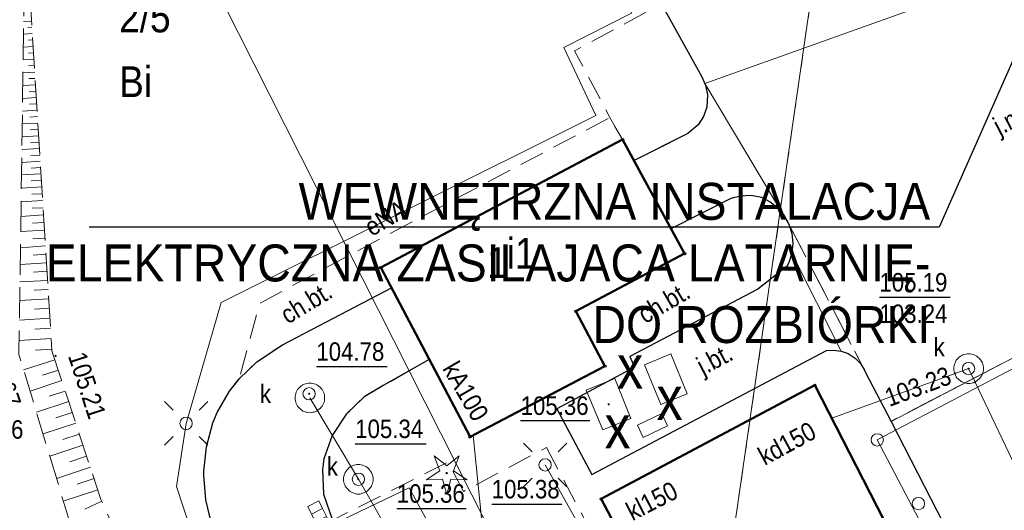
# Model space of a CAD drawing. Extents: x 7490163 to 7490671, y 5783984 to 5784563.
# Tile 13 of 43: x 7490360 to 7490400, y 5784359 to 5784379. Entities that reach past the tile are written whole.
import ezdxf
from ezdxf import colors
from ezdxf.entities.mleader import LeaderData, LeaderLine
from ezdxf.enums import TextEntityAlignment as Align
from ezdxf.math import Vec2, Vec3

# ---------------------------------------------------------------- set-up
doc = ezdxf.new("R2010")
doc.units = 0
doc.header["$MEASUREMENT"] = 0
for name, pattern in [('1.5_0.5', [2, 1.5, -0.5]), ('218-500', [1, 0.5, -0.5]), ('219-500', [0]), ('mz1.0_0.5', [1.5, 1, -0.5]), ('mz1.25_0.5', [1.75, 1.25, -0.5])]:
    doc.linetypes.add(name, pattern=pattern)
doc.layers.get('0').update_dxf_attribs({"linetype": 'CONTINUOUS', "lineweight": 5})
doc.layers.get('0').transparency = 0.8
doc.layers.add('0 Granice nawierzchni', color=3, linetype='CONTINUOUS', lineweight=5, plot=False, transparency=0.8)
for name, color, linetype, transparency in [('0-Inne (niezydentyfikowane)', 7, 'CONTINUOUS', 0.8), ('210-Oznaczenie użytku', 7, 'CONTINUOUS', 0.8), ('211-Nr działki', 7, 'CONTINUOUS', 0.8), ('218-Granica użytku', 7, 'CONTINUOUS', 0.8), ('219-Linia granicy', 7, 'CONTINUOUS', 0.8), ('312-Budynek (powierzchnia)', 7, 'CONTINUOUS', 0.8), ('312-Numer ewidencyjny budynku', 7, 'CONTINUOUS', 0.8), ('312-Numer ewidencyjny budynku-Atr124', 7, 'CONTINUOUS', 0.8), ('chodnik (powierzchnia)', 7, 'CONTINUOUS', 0.8), ('chodnik (powierzchnia)-Atr17', 7, 'CONTINUOUS', 0.8), ('drzewo iglaste (punkt)', 7, 'CONTINUOUS', 0.8), ('inna budowla (powierzchnia)', 7, 'CONTINUOUS', 0.8), ('jezdnia (powierzchnia)', 7, 'CONTINUOUS', 0.8), ('jezdnia (powierzchnia)-Atr17', 7, 'CONTINUOUS', 0.8), ('komora podziemna - przewód kanalizacyjny (powierzchnia)', 7, 'CONTINUOUS', 0.8), ('komora podziemna - przewód niezidentyfikowany (powierzchnia)', 7, 'CONTINUOUS', 0.8), ('komora podziemna - przewód niezidentyfikowany (powierzchnia)-Atr17', 7, 'CONTINUOUS', 0.8), ('kratka ściekowa (punkt)', 7, 'CONTINUOUS', 0.8), ('krawężnik (linia)', 7, 'CONTINUOUS', 0.8), ('latarnia (punkt)', 7, 'CONTINUOUS', 0.8), ('podpora okrągła (punkt)', 7, 'CONTINUOUS', 0.8), ('przewód elektroenergetyczny (linia)', 7, 'CONTINUOUS', 0.8), ('przewód elektroenergetyczny (linia)-Atr1', 7, 'CONTINUOUS', 0.8), ('przewód kanalizacyjny (linia)', 7, 'CONTINUOUS', 0.8), ('przewód kanalizacyjny (linia)-Atr1', 7, 'CONTINUOUS', 0.8), ('Punkt budynku', 7, 'CONTINUOUS', 0.8), ('punkt o określonej wysokości (sieć kanalizacyjna)', 7, 'CONTINUOUS', 0.8), ('punkt o określonej wysokości (sieć kanalizacyjna)-Atr2', 7, 'CONTINUOUS', 0.8), ('punkt o określonej wysokości (sieć kanalizacyjna)-Atr3', 7, 'CONTINUOUS', 0.8), ('punkt o określonej wysokości (sieć niezidentyfikowana)', 7, 'CONTINUOUS', 0.8), ('punkt o określonej wysokości (sieć niezidentyfikowana)-Atr2', 7, 'CONTINUOUS', 0.8), ('punkt wysokościowy naturalny-Atr2', 7, 'CONTINUOUS', 0.8), ('punkt wysokościowy sztuczny', 7, 'CONTINUOUS', 0.8), ('punkt wysokościowy sztuczny-Atr2', 7, 'CONTINUOUS', 0.8), ('skarpa nieumocniona (powierzchnia)', 7, 'CONTINUOUS', 0.8), ('właz okrągły - siec kanalizacyjna (punkt)', 7, 'CONTINUOUS', 0.8), ('właz okrągły - siec kanalizacyjna (punkt)-Atr17', 7, 'CONTINUOUS', 0.8)]:
    doc.layers.add(name, color=color, linetype=linetype, transparency=transparency)
doc.layers.add('___granice działki', color=7, linetype='CONTINUOUS', lineweight=60)
doc.styles.get("Standard").update_dxf_attribs({"font": 'txt', "width": 0.75})
doc.styles.add('WYMIAR', font='arial.ttf', dxfattribs={"width": 0.9, "height": 0.9})

# ---------------------------------------------------------------- blocks, each defined once
blk = doc.blocks.new('PW02')
at = {"linetype": 'Continuous', "lineweight": 13}
h = blk.add_hatch(color=0, dxfattribs=at)
edge = h.paths.add_edge_path()
edge.add_arc((0, 0), 0.045, 0, 360)
blk = doc.blocks.new('SM01')
at = {"color": 0, "linetype": 'Continuous', "lineweight": 13}
for p, q in [((-0.53, 0.531), (-0.883, 0.884)), ((0.531, 0.531), (0.884, 0.884)), ((-0.53, -0.53), (-0.883, -0.883)), ((0.531, -0.53), (0.884, -0.883))]:
    blk.add_line(p, q, dxfattribs=at)
blk.add_circle((0, 0), 0.25, dxfattribs=at)
blk = doc.blocks.new('US22')
at = {"color": 0, "linetype": 'Continuous', "lineweight": 13}
blk.add_circle((0, 0), 0.25, dxfattribs=at)
blk = doc.blocks.new('PW01')
at = {"linetype": 'Continuous', "lineweight": 13}
h = blk.add_hatch(color=0, dxfattribs=at)
edge = h.paths.add_edge_path()
edge.add_arc((0, 0), 0.045, 0, 360)
blk = doc.blocks.new('US05')
at = {"color": 0, "linetype": 'Continuous', "lineweight": 13}
for p, q in [((-0.525, -0.25), (-0.525, 0.25)), ((-0.525, 0.25), (-0.175, 0.25)), ((-0.175, -0.25), (-0.175, 0.25)), ((-0.175, 0.25), (0.175, 0.25)), ((0.175, -0.25), (0.175, 0.25)), ((0.175, 0.25), (0.525, 0.25)), ((0.525, -0.25), (0.525, 0.25)), ((-0.525, -0.25), (-0.175, -0.25)), ((-0.175, -0.25), (0.175, -0.25)), ((0.175, -0.25), (0.525, -0.25))]:
    blk.add_line(p, q, dxfattribs=at)
blk = doc.blocks.new('IB04')
at = {"color": 0, "linetype": 'Continuous', "lineweight": 13}
blk.add_circle((0, 0), 0.25, dxfattribs=at)
blk = doc.blocks.new('OP011')
at = {"linetype": 'Continuous', "lineweight": 13}
h = blk.add_hatch(color=0, dxfattribs=at)
edge = h.paths.add_edge_path()
edge.add_arc((0, 0), 0.05, 0, 360)
at = {"color": 0, "linetype": 'Continuous', "lineweight": 13}
for p, q in [((-0.283, 0.093), (-0.512, 0.706)), ((-0.512, 0.706), (0, 0.299)), ((0, 0.299), (0.512, 0.706)), ((0.512, 0.706), (0.283, 0.093)), ((-0.828, -0.268), (-0.283, 0.093)), ((0.283, 0.093), (0.828, -0.268)), ((-0.175, -0.24), (-0.828, -0.268)), ((0, -0.87), (-0.175, -0.24)), ((0.175, -0.24), (0, -0.87)), ((0.828, -0.268), (0.175, -0.24))]:
    blk.add_line(p, q, dxfattribs=at)
blk = doc.blocks.new('PUNKTBUD')
at = {"color": 0}
blk.add_circle((0, 0), 0.045, dxfattribs=at)
blk = doc.blocks.new('_Dot')
at = {"color": 0, "linetype": 'ByBlock', "lineweight": -2}
blk.add_line((-0.5, 0), (-1, 0), dxfattribs=at)
at = {"color": 0, "linetype": 'ByBlock', "const_width": 0.5}
blk.add_lwpolyline([(-0.25, 0, 1), (0.25, 0, 1)], format="xyb", close=True, dxfattribs=at)

msp = doc.modelspace()

# ---------------------------------------------------------------- linework, layer by layer
at = {"layer": '0 Granice nawierzchni'}
for points in [[(7490406.93, 5784383.1), (7490387.807, 5784376.28)], [(7490391.23, 5784370.57), (7490387.807, 5784376.28)], [(7490395.38, 5784362.56), (7490420.45, 5784375.62)], [(7490391.35, 5784369.39), (7490393.35, 5784365.41)]]:
    msp.add_lwpolyline(points, dxfattribs=at)
at = {"layer": '0-Inne (niezydentyfikowane)', "color": 7, "linetype": 'Continuous', "lineweight": 13}
for p, q in [((7490360.45, 5784378.81), (7490360.13, 5784378.79)), ((7490360.46, 5784378.56), (7490360.3, 5784378.54)), ((7490360.48, 5784378.3), (7490360.12, 5784378.27)), ((7490360.5, 5784378.04), (7490360.31, 5784378.03)), ((7490360.51, 5784377.78), (7490360.12, 5784377.75)), ((7490360.54, 5784377.26), (7490360.11, 5784377.23)), ((7490360.53, 5784377.52), (7490360.32, 5784377.51)), ((7490360.56, 5784377), (7490360.33, 5784376.99)), ((7490360.58, 5784376.74), (7490360.1, 5784376.71)), ((7490360.59, 5784376.48), (7490360.34, 5784376.47)), ((7490360.61, 5784376.22), (7490360.09, 5784376.19)), ((7490360.64, 5784375.71), (7490360.09, 5784375.67)), ((7490360.62, 5784375.96), (7490360.36, 5784375.95)), ((7490360.67, 5784375.19), (7490360.08, 5784375.15)), ((7490360.66, 5784375.45), (7490360.37, 5784375.43)), ((7490360.69, 5784374.93), (7490360.38, 5784374.91)), ((7490360.7, 5784374.67), (7490360.07, 5784374.63)), ((7490360.72, 5784374.41), (7490360.39, 5784374.39)), ((7490360.74, 5784374.15), (7490360.06, 5784374.11)), ((7490360.77, 5784373.63), (7490360.06, 5784373.59)), ((7490360.75, 5784373.89), (7490360.41, 5784373.87)), ((7490360.79, 5784373.37), (7490360.42, 5784373.35)), ((7490360.8, 5784373.12), (7490360.05, 5784373.07)), ((7490360.82, 5784372.86), (7490360.43, 5784372.84)), ((7490360.83, 5784372.61), (7490360.04, 5784372.56)), ((7490360.87, 5784372.08), (7490360.04, 5784372.03)), ((7490360.85, 5784372.35), (7490360.44, 5784372.32)), ((7490360.88, 5784371.8), (7490360.46, 5784371.78)), ((7490360.9, 5784371.52), (7490360.03, 5784371.47)), ((7490360.92, 5784371.23), (7490360.47, 5784371.21)), ((7490360.94, 5784370.94), (7490360.02, 5784370.88)), ((7490360.96, 5784370.63), (7490360.49, 5784370.6)), ((7490360.97, 5784370.32), (7490360.01, 5784370.26)), ((7490360.99, 5784370), (7490360.5, 5784369.97)), ((7490361.02, 5784369.68), (7490360, 5784369.61)), ((7490361.04, 5784369.34), (7490360.52, 5784369.31)), ((7490361.06, 5784369), (7490359.99, 5784368.93)), ((7490361.08, 5784368.65), (7490360.53, 5784368.61)), ((7490361.1, 5784368.28), (7490359.98, 5784368.22)), ((7490361.12, 5784367.91), (7490360.55, 5784367.88)), ((7490361.15, 5784367.53), (7490359.97, 5784367.46)), ((7490361.17, 5784367.15), (7490360.57, 5784367.11)), ((7490361.2, 5784366.75), (7490359.96, 5784366.67)), ((7490361.22, 5784366.34), (7490360.59, 5784366.3)), ((7490361.25, 5784365.92), (7490359.95, 5784365.84)), ((7490361.28, 5784365.49), (7490360.61, 5784365.45)), ((7490361.4, 5784365.06), (7490360.13, 5784364.65)), ((7490361.54, 5784364.64), (7490360.9, 5784364.43)), ((7490361.68, 5784364.22), (7490360.39, 5784363.79)), ((7490361.82, 5784363.79), (7490361.17, 5784363.58)), ((7490361.96, 5784363.36), (7490360.65, 5784362.93)), ((7490362.1, 5784362.92), (7490361.44, 5784362.71)), ((7490362.25, 5784362.49), (7490360.92, 5784362.05)), ((7490362.39, 5784362.04), (7490361.72, 5784361.82)), ((7490362.54, 5784361.6), (7490361.19, 5784361.15)), ((7490362.69, 5784361.15), (7490362.01, 5784360.92)), ((7490362.84, 5784360.7), (7490361.46, 5784360.24)), ((7490362.99, 5784360.24), (7490362.3, 5784360.01)), ((7490363.14, 5784359.78), (7490361.74, 5784359.32)), ((7490363.3, 5784359.32), (7490362.62, 5784359))]:
    msp.add_line(p, q, dxfattribs=at)
at = {"layer": '218-Granica użytku', "color": 3, "linetype": '218-500', "lineweight": 18, "flags": 128}
msp.add_lwpolyline([(7490396.81, 5784412.07), (7490384.44, 5784326.69)], dxfattribs=at)
at = {"layer": '219-Linia granicy', "color": 7, "linetype": '219-500', "lineweight": 18, "flags": 128}
msp.add_lwpolyline([(7490384.44, 5784326.69), (7490396.81, 5784412.07)], dxfattribs=at)
at = {"layer": '312-Budynek (powierzchnia)', "color": 7, "linetype": 'Continuous', "lineweight": 50, "flags": 128}
for points in [[(7490374.64, 5784368.8), (7490384.47, 5784374)], [(7490384.47, 5784374), (7490386.99, 5784369.37)], [(7490386.99, 5784369.37), (7490382.57, 5784367.03)], [(7490378.27, 5784361.93), (7490374.64, 5784368.8)], [(7490382.57, 5784367.03), (7490383.75, 5784364.8)], [(7490383.75, 5784364.8), (7490378.27, 5784361.93)], [(7490383.6, 5784359.41), (7490392.28, 5784364.03)], [(7490392.28, 5784364.03), (7490399.02, 5784350.88)], [(7490390.46, 5784346.37), (7490383.6, 5784359.41)]]:
    msp.add_lwpolyline(points, dxfattribs=at)
at = {"layer": 'chodnik (powierzchnia)', "color": 7, "linetype": 'mz1.0_0.5', "lineweight": 18, "flags": 128}
for points in [[(7490392.39, 5784383.44), (7490392.75, 5784383.19), (7490393.7, 5784381.12), (7490393.2, 5784381.21), (7490393.09, 5784381.25), (7490392.65, 5784381.5), (7490392.3, 5784381.84), (7490392.03, 5784382.3), (7490389.64, 5784386.79), (7490387.47, 5784385.72), (7490390.15, 5784380.47), (7490390.12, 5784380.08), (7490389.9, 5784379.75), (7490389.71, 5784379.62), (7490389.32, 5784379.55), (7490388.95, 5784379.67), (7490388.77, 5784379.82), (7490386.03, 5784384.98), (7490383.67, 5784383.8), (7490387.67, 5784376.57), (7490387.84, 5784376.21), (7490387.92, 5784375.82), (7490387.89, 5784375.31), (7490387.76, 5784374.94), (7490387.54, 5784374.6), (7490387.12, 5784374.24), (7490384.94, 5784373.15), (7490384.47, 5784374), (7490383.95, 5784374.89), (7490382.52, 5784377.6), (7490385.4, 5784379.15), (7490382.62, 5784384.24), (7490390, 5784387.89)], [(7490384.47, 5784374), (7490374.64, 5784368.8), (7490375.08, 5784367.98), (7490370.65, 5784365.67), (7490369.61, 5784364.98), (7490368.89, 5784364.28), (7490369.72, 5784367.35), (7490374.16, 5784369.73), (7490383.95, 5784374.89)], [(7490381.37, 5784361.5), (7490390.66, 5784344.05), (7490391.56, 5784344.53), (7490394.03, 5784339.54), (7490398.21, 5784341.7), (7490398.25, 5784341.73), (7490398.54, 5784342), (7490398.7, 5784342.37), (7490398.7, 5784342.77), (7490398.55, 5784343.13), (7490398.51, 5784343.19), (7490398.21, 5784343.45), (7490397.83, 5784343.58), (7490397.44, 5784343.54), (7490397.08, 5784343.36), (7490394.02, 5784341.71), (7490392.34, 5784344.91), (7490399.1, 5784348.44), (7490399.29, 5784348.51), (7490399.56, 5784348.63), (7490399.82, 5784348.78), (7490400.06, 5784348.96), (7490400.28, 5784349.16), (7490400.42, 5784349.32), (7490400.61, 5784349.55), (7490400.76, 5784349.81), (7490400.89, 5784350.08), (7490400.99, 5784350.36), (7490401.01, 5784350.45), (7490401.04, 5784350.74), (7490401.04, 5784351.04), (7490401, 5784351.34), (7490400.94, 5784351.62), (7490400.85, 5784351.9), (7490400.72, 5784352.17), (7490395.38, 5784362.56), (7490394.34, 5784364.55), (7490394.29, 5784364.66), (7490394.13, 5784364.91), (7490393.92, 5784365.12), (7490393.67, 5784365.29), (7490393.63, 5784365.31), (7490393.35, 5784365.41), (7490393.05, 5784365.45), (7490392.75, 5784365.43), (7490383.22, 5784360.4), (7490381.79, 5784363.07), (7490384.95, 5784364.76), (7490384.76, 5784365.19), (7490389.96, 5784367.93), (7490391.16, 5784368.86), (7490391.23, 5784369.01), (7490391.35, 5784369.39), (7490391.39, 5784369.79), (7490391.35, 5784370.18), (7490391.23, 5784370.57), (7490391.04, 5784370.92), (7490390.78, 5784371.23), (7490390.47, 5784371.47), (7490390.11, 5784371.66), (7490389.66, 5784371.74), (7490389.26, 5784371.72), (7490388.88, 5784371.62), (7490386.44, 5784370.39), (7490386.99, 5784369.37), (7490382.57, 5784367.03), (7490383.75, 5784364.8), (7490378.27, 5784361.93), (7490376.61, 5784365.07), (7490374.74, 5784364.01), (7490373.97, 5784363.55), (7490373.25, 5784362.86), (7490372.67, 5784361.98), (7490372.33, 5784361.04), (7490372.27, 5784360.61), (7490372.32, 5784359.61), (7490372.68, 5784358.55), (7490377.38, 5784360.91), (7490378.01, 5784359.72)], [(7490383.6, 5784359.41), (7490392.28, 5784364.03), (7490399.02, 5784350.88), (7490390.46, 5784346.37)]]:
    msp.add_lwpolyline(points, close=True, dxfattribs=at)
at = {"layer": 'inna budowla (powierzchnia)', "color": 7, "linetype": 'Continuous', "lineweight": 18, "flags": 128}
msp.add_lwpolyline([(7490394.82, 5784361.81), (7490418.51, 5784374.22), (7490424.58, 5784362.5), (7490400.92, 5784350.19)], close=True, dxfattribs=at)
at = {"layer": 'jezdnia (powierzchnia)', "color": 7, "linetype": '1.5_0.5', "lineweight": 18, "flags": 128}
for points in [[(7490420.45, 5784375.62), (7490395.38, 5784362.56), (7490394.34, 5784364.55), (7490394.29, 5784364.66), (7490391.23, 5784370.57), (7490391.04, 5784370.92), (7490390.78, 5784371.23), (7490390.47, 5784371.47), (7490390.11, 5784371.66), (7490390.06, 5784371.67), (7490389.66, 5784371.74), (7490389.26, 5784371.72), (7490388.88, 5784371.62), (7490386.44, 5784370.39), (7490384.94, 5784373.15), (7490387.12, 5784374.24), (7490387.54, 5784374.6), (7490387.76, 5784374.94), (7490387.89, 5784375.31), (7490387.92, 5784375.82), (7490387.84, 5784376.21), (7490387.67, 5784376.57), (7490383.67, 5784383.8), (7490386.03, 5784384.98), (7490388.77, 5784379.82), (7490388.95, 5784379.67), (7490389.32, 5784379.55), (7490389.71, 5784379.62), (7490389.9, 5784379.75), (7490390.12, 5784380.08), (7490390.15, 5784380.47), (7490387.47, 5784385.72), (7490389.64, 5784386.79), (7490392.03, 5784382.3), (7490392.04, 5784382.27), (7490392.3, 5784381.84), (7490392.65, 5784381.5), (7490393.09, 5784381.25), (7490393.2, 5784381.21), (7490393.7, 5784381.12), (7490394.19, 5784381.17), (7490394.66, 5784381.34), (7490404.11, 5784384.8), (7490404.41, 5784384.83), (7490404.7, 5784384.78), (7490404.88, 5784384.7), (7490405.12, 5784384.53), (7490405.3, 5784384.29), (7490405.33, 5784384.24), (7490405.59, 5784383.66), (7490405.78, 5784383.42), (7490406.01, 5784383.24), (7490406.19, 5784383.16), (7490406.48, 5784383.08), (7490406.78, 5784383.08), (7490406.93, 5784383.1), (7490417.08, 5784386.72)], [(7490395.38, 5784362.56), (7490400.72, 5784352.17), (7490400.85, 5784351.9), (7490400.94, 5784351.62), (7490401, 5784351.34), (7490401.04, 5784351.04), (7490401.04, 5784350.74), (7490401.01, 5784350.45), (7490400.99, 5784350.36), (7490400.89, 5784350.08), (7490400.76, 5784349.81), (7490400.61, 5784349.55), (7490400.42, 5784349.32), (7490400.28, 5784349.16), (7490400.06, 5784348.96), (7490399.82, 5784348.78), (7490399.56, 5784348.63), (7490399.29, 5784348.51), (7490399.1, 5784348.44), (7490392.34, 5784344.91), (7490394.02, 5784341.71), (7490397.08, 5784343.36), (7490397.44, 5784343.54), (7490397.83, 5784343.58), (7490398.21, 5784343.45), (7490398.51, 5784343.19), (7490398.55, 5784343.13), (7490398.7, 5784342.77), (7490398.7, 5784342.37), (7490398.54, 5784342), (7490398.25, 5784341.73), (7490398.21, 5784341.7), (7490394.03, 5784339.54), (7490399, 5784336.86), (7490399.04, 5784336.89), (7490399.47, 5784337.13), (7490399.72, 5784337.23), (7490406.59, 5784340.96), (7490407.13, 5784341.24), (7490436.81, 5784356.08), (7490437.44, 5784356.36), (7490434.62, 5784361.99), (7490432.07, 5784361.13), (7490431.53, 5784361.14), (7490430.7, 5784361.04), (7490429.97, 5784361.08), (7490429.23, 5784361.23), (7490428.57, 5784361.55), (7490428.02, 5784362), (7490427.51, 5784362.6), (7490427.18, 5784363.2), (7490420.45, 5784375.62)], [(7490391.23, 5784370.57), (7490394.29, 5784364.66), (7490394.13, 5784364.91), (7490393.92, 5784365.12), (7490393.67, 5784365.29), (7490393.63, 5784365.31), (7490393.35, 5784365.41), (7490393.05, 5784365.45), (7490392.75, 5784365.43), (7490383.22, 5784360.4), (7490381.79, 5784363.07), (7490384.95, 5784364.76), (7490384.76, 5784365.19), (7490389.96, 5784367.93), (7490391.16, 5784368.86), (7490391.23, 5784369.01), (7490391.35, 5784369.39), (7490391.39, 5784369.79), (7490391.35, 5784370.18)], [(7490399, 5784336.86), (7490395.55, 5784335.02), (7490390.59, 5784332.39), (7490389.63, 5784332.1), (7490388.65, 5784331.92), (7490387.66, 5784331.83), (7490387.36, 5784331.83), (7490386.36, 5784331.89), (7490385.38, 5784332.05), (7490384.41, 5784332.31), (7490383.91, 5784332.49), (7490383.02, 5784332.94), (7490382.17, 5784333.47), (7490381.39, 5784334.1), (7490381.21, 5784334.27), (7490380.52, 5784335), (7490379.92, 5784335.79), (7490379.4, 5784336.65), (7490379.16, 5784337.13), (7490368.15, 5784357.49), (7490367.76, 5784358.41), (7490367.53, 5784359.38), (7490367.45, 5784360.38), (7490367.45, 5784360.54), (7490367.56, 5784361.53), (7490367.82, 5784362.5), (7490367.99, 5784362.92), (7490368.5, 5784363.78), (7490368.89, 5784364.28), (7490369.61, 5784364.98), (7490370.65, 5784365.67), (7490375.08, 5784367.98), (7490376.61, 5784365.07), (7490374.74, 5784364.01), (7490373.97, 5784363.55), (7490373.25, 5784362.86), (7490372.67, 5784361.98), (7490372.33, 5784361.04), (7490372.27, 5784360.61), (7490372.32, 5784359.61), (7490372.68, 5784358.55), (7490383.25, 5784339.17), (7490384.8, 5784337.44), (7490385.31, 5784337.15), (7490386.24, 5784336.81), (7490387.23, 5784336.65), (7490387.56, 5784336.64), (7490388.55, 5784336.75), (7490389.5, 5784337.05), (7490391.89, 5784338.37), (7490394.03, 5784339.54)]]:
    msp.add_lwpolyline(points, close=True, dxfattribs=at)
at = {"layer": 'komora podziemna - przewód kanalizacyjny (powierzchnia)', "color": 34, "linetype": 'Continuous', "lineweight": 18, "flags": 128}
for points in [[(7490399.13, 5784364.7), (7490399.13, 5784364.64), (7490399.12, 5784364.58), (7490399.11, 5784364.53), (7490399.09, 5784364.47), (7490399.06, 5784364.42), (7490399.03, 5784364.37), (7490398.99, 5784364.32), (7490398.96, 5784364.28), (7490398.91, 5784364.24), (7490398.86, 5784364.2), (7490398.81, 5784364.17), (7490398.76, 5784364.15), (7490398.71, 5784364.13), (7490398.65, 5784364.11), (7490398.59, 5784364.1), (7490398.53, 5784364.1), (7490398.47, 5784364.1), (7490398.41, 5784364.11), (7490398.36, 5784364.13), (7490398.3, 5784364.15), (7490398.25, 5784364.17), (7490398.2, 5784364.2), (7490398.15, 5784364.24), (7490398.11, 5784364.28), (7490398.07, 5784364.32), (7490398.03, 5784364.37), (7490398, 5784364.42), (7490397.98, 5784364.47), (7490397.96, 5784364.53), (7490397.94, 5784364.58), (7490397.93, 5784364.64), (7490397.93, 5784364.7), (7490397.93, 5784364.76), (7490397.94, 5784364.82), (7490397.96, 5784364.88), (7490397.98, 5784364.93), (7490398, 5784364.98), (7490398.03, 5784365.04), (7490398.07, 5784365.08), (7490398.11, 5784365.13), (7490398.15, 5784365.17), (7490398.2, 5784365.2), (7490398.25, 5784365.23), (7490398.3, 5784365.26), (7490398.36, 5784365.28), (7490398.41, 5784365.29), (7490398.47, 5784365.3), (7490398.53, 5784365.3), (7490398.59, 5784365.3), (7490398.65, 5784365.29), (7490398.71, 5784365.28), (7490398.76, 5784365.26), (7490398.81, 5784365.23), (7490398.86, 5784365.2), (7490398.91, 5784365.17), (7490398.96, 5784365.13), (7490398.99, 5784365.08), (7490399.03, 5784365.04), (7490399.06, 5784364.98), (7490399.09, 5784364.93), (7490399.11, 5784364.88), (7490399.12, 5784364.82), (7490399.13, 5784364.76)], [(7490372.36, 5784363.51), (7490372.36, 5784363.46), (7490372.35, 5784363.4), (7490372.34, 5784363.34), (7490372.32, 5784363.28), (7490372.29, 5784363.23), (7490372.26, 5784363.18), (7490372.22, 5784363.13), (7490372.19, 5784363.09), (7490372.14, 5784363.05), (7490372.09, 5784363.02), (7490372.04, 5784362.98), (7490371.99, 5784362.96), (7490371.94, 5784362.94), (7490371.88, 5784362.93), (7490371.82, 5784362.92), (7490371.76, 5784362.91), (7490371.7, 5784362.92), (7490371.64, 5784362.93), (7490371.59, 5784362.94), (7490371.53, 5784362.96), (7490371.48, 5784362.98), (7490371.43, 5784363.02), (7490371.38, 5784363.05), (7490371.34, 5784363.09), (7490371.3, 5784363.13), (7490371.26, 5784363.18), (7490371.23, 5784363.23), (7490371.21, 5784363.28), (7490371.19, 5784363.34), (7490371.17, 5784363.4), (7490371.16, 5784363.46), (7490371.16, 5784363.51), (7490371.16, 5784363.57), (7490371.17, 5784363.63), (7490371.19, 5784363.69), (7490371.21, 5784363.74), (7490371.23, 5784363.8), (7490371.26, 5784363.85), (7490371.3, 5784363.89), (7490371.34, 5784363.94), (7490371.38, 5784363.98), (7490371.43, 5784364.01), (7490371.48, 5784364.04), (7490371.53, 5784364.07), (7490371.59, 5784364.09), (7490371.64, 5784364.1), (7490371.7, 5784364.11), (7490371.76, 5784364.11), (7490371.82, 5784364.11), (7490371.88, 5784364.1), (7490371.94, 5784364.09), (7490371.99, 5784364.07), (7490372.04, 5784364.04), (7490372.09, 5784364.01), (7490372.14, 5784363.98), (7490372.19, 5784363.94), (7490372.22, 5784363.89), (7490372.26, 5784363.85), (7490372.29, 5784363.8), (7490372.32, 5784363.74), (7490372.34, 5784363.69), (7490372.35, 5784363.63), (7490372.36, 5784363.57)], [(7490374.33, 5784360.21), (7490374.33, 5784360.15), (7490374.32, 5784360.09), (7490374.3, 5784360.04), (7490374.28, 5784359.98), (7490374.26, 5784359.93), (7490374.23, 5784359.88), (7490374.19, 5784359.83), (7490374.15, 5784359.79), (7490374.11, 5784359.75), (7490374.06, 5784359.71), (7490374.01, 5784359.68), (7490373.96, 5784359.66), (7490373.9, 5784359.64), (7490373.85, 5784359.62), (7490373.79, 5784359.61), (7490373.73, 5784359.61), (7490373.67, 5784359.61), (7490373.61, 5784359.62), (7490373.56, 5784359.64), (7490373.5, 5784359.66), (7490373.45, 5784359.68), (7490373.4, 5784359.71), (7490373.35, 5784359.75), (7490373.31, 5784359.79), (7490373.27, 5784359.83), (7490373.23, 5784359.88), (7490373.2, 5784359.93), (7490373.18, 5784359.98), (7490373.16, 5784360.04), (7490373.14, 5784360.09), (7490373.13, 5784360.15), (7490373.13, 5784360.21), (7490373.13, 5784360.27), (7490373.14, 5784360.33), (7490373.16, 5784360.38), (7490373.18, 5784360.44), (7490373.2, 5784360.49), (7490373.23, 5784360.54), (7490373.27, 5784360.59), (7490373.31, 5784360.63), (7490373.35, 5784360.67), (7490373.4, 5784360.71), (7490373.45, 5784360.74), (7490373.5, 5784360.76), (7490373.56, 5784360.78), (7490373.61, 5784360.8), (7490373.67, 5784360.81), (7490373.73, 5784360.81), (7490373.79, 5784360.81), (7490373.85, 5784360.8), (7490373.9, 5784360.78), (7490373.96, 5784360.76), (7490374.01, 5784360.74), (7490374.06, 5784360.71), (7490374.11, 5784360.67), (7490374.15, 5784360.63), (7490374.19, 5784360.59), (7490374.23, 5784360.54), (7490374.26, 5784360.49), (7490374.28, 5784360.44), (7490374.3, 5784360.38), (7490374.32, 5784360.33), (7490374.33, 5784360.27)], [(7490373.12, 5784358.58), (7490375.79, 5784359.86), (7490380.23, 5784351.75), (7490377.6, 5784350.32)]]:
    msp.add_lwpolyline(points, close=True, dxfattribs=at)
at = {"layer": 'komora podziemna - przewód niezidentyfikowany (powierzchnia)', "color": 7, "linetype": 'Continuous', "lineweight": 18, "flags": 128}
for points in [[(7490387.09, 5784363.68), (7490386.02, 5784363.24), (7490385.36, 5784364.86), (7490386.43, 5784365.3)], [(7490384.81, 5784362.68), (7490383.66, 5784362.21), (7490382.99, 5784363.83), (7490384.15, 5784364.3)], [(7490385.31, 5784361.9), (7490385.07, 5784362.4), (7490386.06, 5784362.88), (7490386.3, 5784362.38)]]:
    msp.add_lwpolyline(points, close=True, dxfattribs=at)
at = {"layer": 'krawężnik (linia)', "color": 7, "linetype": 'Continuous', "lineweight": 25, "flags": 128}
for points in [[(7490383.67, 5784383.8), (7490387.67, 5784376.57), (7490387.84, 5784376.21), (7490387.92, 5784375.82), (7490387.89, 5784375.31), (7490387.76, 5784374.94), (7490387.54, 5784374.6), (7490387.12, 5784374.24), (7490384.94, 5784373.15), (7490386.44, 5784370.39), (7490388.88, 5784371.62), (7490389.26, 5784371.72), (7490389.66, 5784371.74), (7490390.06, 5784371.67), (7490390.11, 5784371.66), (7490390.47, 5784371.47), (7490390.78, 5784371.23), (7490391.04, 5784370.92), (7490391.23, 5784370.57), (7490391.35, 5784370.18), (7490391.39, 5784369.79), (7490391.35, 5784369.39), (7490391.23, 5784369.01), (7490391.16, 5784368.86), (7490389.96, 5784367.93), (7490384.76, 5784365.19), (7490384.95, 5784364.76), (7490381.79, 5784363.07), (7490383.22, 5784360.4), (7490392.75, 5784365.43), (7490393.05, 5784365.45), (7490393.35, 5784365.41), (7490393.63, 5784365.31), (7490393.67, 5784365.29), (7490393.92, 5784365.12), (7490394.13, 5784364.91), (7490394.29, 5784364.66), (7490394.34, 5784364.55), (7490395.38, 5784362.56), (7490400.72, 5784352.17)], [(7490379.92, 5784335.79), (7490379.4, 5784336.65), (7490379.16, 5784337.13), (7490368.15, 5784357.49), (7490367.76, 5784358.41), (7490367.53, 5784359.38), (7490367.45, 5784360.38), (7490367.45, 5784360.54), (7490367.56, 5784361.53), (7490367.82, 5784362.5), (7490367.99, 5784362.92), (7490368.5, 5784363.78), (7490368.89, 5784364.28), (7490369.61, 5784364.98), (7490370.65, 5784365.67), (7490375.08, 5784367.98)], [(7490376.61, 5784365.07), (7490374.74, 5784364.01), (7490373.97, 5784363.55), (7490373.25, 5784362.86), (7490372.67, 5784361.98), (7490372.33, 5784361.04), (7490372.27, 5784360.61), (7490372.32, 5784359.61), (7490372.68, 5784358.55), (7490383.25, 5784339.17), (7490384.8, 5784337.44), (7490385.31, 5784337.15), (7490386.24, 5784336.81), (7490387.23, 5784336.65), (7490387.56, 5784336.64), (7490388.55, 5784336.75), (7490389.5, 5784337.05), (7490391.89, 5784338.37), (7490394.03, 5784339.54)]]:
    msp.add_lwpolyline(points, dxfattribs=at)
at = {"layer": 'przewód elektroenergetyczny (linia)', "color": 1, "linetype": 'Continuous', "lineweight": 18, "flags": 128}
for points in [[(7490445.18, 5784406.62), (7490447.39, 5784407.83), (7490446.54, 5784410.71), (7490434.7, 5784408.04), (7490428.18, 5784420.54), (7490410.01, 5784410.58), (7490404.52, 5784409.59), (7490397.45, 5784410.53), (7490387.68, 5784413.44), (7490373.96, 5784403.1), (7490361.27, 5784393.32), (7490384.66, 5784347.1), (7490388.27, 5784350.54)], [(7490384.27, 5784331.04), (7490381.13, 5784333.07), (7490378.58, 5784336.27), (7490372.95, 5784346.09), (7490366.9, 5784358.23), (7490366.34, 5784359.92), (7490366.73, 5784362.48), (7490368.16, 5784367.39), (7490383.38, 5784374.97), (7490382.08, 5784377.73), (7490384.83, 5784379.13), (7490382.4, 5784384.64), (7490386.02, 5784386.41)], [(7490381.32, 5784360.79), (7490385.92, 5784352.62), (7490386.84, 5784352.34), (7490387.18, 5784352.02)]]:
    msp.add_lwpolyline(points, dxfattribs=at)
at = {"layer": 'przewód kanalizacyjny (linia)', "color": 34, "linetype": 'Continuous', "lineweight": 18, "flags": 128}
for points in [[(7490398.53, 5784364.7), (7490397.98, 5784364.5), (7490392.97, 5784362.69)], [(7490398.53, 5784364.7), (7490398.79, 5784364.15), (7490405.08, 5784350.97)], [(7490371.76, 5784363.51), (7490373.73, 5784360.21)], [(7490378.39, 5784361.99), (7490379.01, 5784355.96), (7490378.68, 5784354.59), (7490378.14, 5784352.4)], [(7490373.73, 5784360.21), (7490374.34, 5784359.16), (7490378.14, 5784352.4)]]:
    msp.add_lwpolyline(points, dxfattribs=at)
at = {"layer": 'punkt o określonej wysokości (sieć kanalizacyjna)-Atr2', "color": 7, "flags": 128}
for points in [[(7490394.906, 5784367.597), (7490397.786, 5784367.597)], [(7490372.024, 5784364.784), (7490374.904, 5784364.784)], [(7490373.603, 5784361.651), (7490376.483, 5784361.651)], [(7490379.149, 5784359.202), (7490381.997, 5784359.202)], [(7490375.293, 5784359.024), (7490378.11, 5784359.024)]]:
    msp.add_lwpolyline(points, dxfattribs=at)
at = {"layer": 'punkt o określonej wysokości (sieć niezidentyfikowana)-Atr2', "color": 7, "flags": 128}
msp.add_lwpolyline([(7490380.326, 5784362.589), (7490383.143, 5784362.589)], dxfattribs=at)
at = {"layer": 'skarpa nieumocniona (powierzchnia)', "color": 7, "linetype": 'mz1.25_0.5', "lineweight": 18, "flags": 128}
msp.add_lwpolyline([(7490361.28, 5784365.42), (7490363.27, 5784359.39), (7490366.66, 5784351.99), (7490377.07, 5784335.76), (7490373.04, 5784338.85), (7490365.28, 5784351.18), (7490361.95, 5784358.64), (7490359.94, 5784365.28), (7490360.19, 5784382.94)], close=True, dxfattribs=at)

# ---------------------------------------------------------------- block references
at = {"layer": 'drzewo iglaste (punkt)', "color": 94, "linetype": 'Continuous', "lineweight": 13}
msp.add_blockref('OP011', (7490377.32, 5784360.46), dxfattribs=at)
at = {"layer": 'kratka ściekowa (punkt)', "color": 7, "linetype": 'Continuous', "lineweight": 18, "rotation": 116.241}
msp.add_blockref('US05', (7490372.13, 5784358.75), dxfattribs=at)
at = {"layer": 'latarnia (punkt)', "color": 7, "linetype": 'Continuous', "lineweight": 18}
for p in [(7490366.73, 5784362.48), (7490381.32, 5784360.79)]:
    msp.add_blockref('SM01', p, dxfattribs=at)
at = {"layer": 'podpora okrągła (punkt)', "color": 7, "linetype": 'Continuous', "lineweight": 13}
for p in [(7490394.82, 5784361.81), (7490396.49, 5784359.22)]:
    msp.add_blockref('IB04', p, dxfattribs=at)
at = {"layer": 'Punkt budynku', "color": 5, "linetype": 'Continuous', "lineweight": 18}
for p in [(7490384.47, 5784374), (7490386.99, 5784369.37), (7490374.64, 5784368.8), (7490382.57, 5784367.03), (7490383.75, 5784364.8), (7490392.28, 5784364.03), (7490378.27, 5784361.93), (7490383.6, 5784359.41)]:
    msp.add_blockref('PUNKTBUD', p, dxfattribs=at)
at = {"layer": 'punkt o określonej wysokości (sieć kanalizacyjna)', "color": 34, "linetype": 'Continuous', "lineweight": 13}
for p in [(7490397.98, 5784364.5), (7490398.53, 5784364.7), (7490398.79, 5784364.15), (7490371.73, 5784363.68), (7490373.73, 5784360.21)]:
    msp.add_blockref('PW01', p, dxfattribs=at)
at = {"layer": 'punkt o określonej wysokości (sieć niezidentyfikowana)', "color": 7, "linetype": 'Continuous', "lineweight": 13, "rotation": 112.262}
msp.add_blockref('PW01', (7490383.9, 5784363.25), dxfattribs=at)
at = {"layer": 'punkt wysokościowy sztuczny', "color": 7, "linetype": 'Continuous', "lineweight": 13}
msp.add_blockref('PW02', (7490361.43, 5784365.22), dxfattribs=at)
at = {"layer": 'właz okrągły - siec kanalizacyjna (punkt)', "color": 7, "linetype": 'Continuous', "lineweight": 18}
for p in [(7490398.53, 5784364.7), (7490371.73, 5784363.68), (7490373.73, 5784360.21)]:
    msp.add_blockref('US22', p, dxfattribs=at)

# ---------------------------------------------------------------- texts
at = {"layer": '210-Oznaczenie użytku', "color": 3, "linetype": 'Continuous', "lineweight": 18, "width": 0.9}
msp.add_text('Bi', height=1.25, dxfattribs=at).set_placement((7490364.01, 5784375.72))
at = {"layer": '211-Nr działki', "color": 7, "linetype": 'Continuous', "lineweight": 18, "width": 0.9}
msp.add_text('2/5', height=1.25, dxfattribs=at).set_placement((7490364.01, 5784378.35))
at = {"layer": '312-Numer ewidencyjny budynku', "color": 7, "linetype": 'Continuous', "lineweight": 18, "width": 0.9}
msp.add_text('1', height=1.25, dxfattribs=at).set_placement((7490378.96, 5784368.38))
at = {"layer": '312-Numer ewidencyjny budynku-Atr124', "color": 7, "width": 0.9}
msp.add_text('i1', height=1.25, dxfattribs=at).set_placement((7490379.76, 5784368.38), align=Align.BOTTOM_LEFT)
at = {"layer": 'chodnik (powierzchnia)-Atr17', "color": 7, "width": 0.9}
for rotation, p in [(31.313, (7490371.614, 5784367.379)), (30.114, (7490386.15, 5784367.381)), (30.114, (7490386.15, 5784367.381))]:
    msp.add_text('ch.bt.', height=0.75, rotation=rotation, dxfattribs=at).set_placement(p, align=Align.MIDDLE_CENTER)
at = {"layer": 'jezdnia (powierzchnia)-Atr17', "color": 7, "width": 0.9}
for s, rotation, p in [('j.mb.', 27.517, (7490400.479, 5784374.934)), ('j.bt.', 27.786, (7490388.206, 5784365.084))]:
    msp.add_text(s, height=0.75, rotation=rotation, dxfattribs=at).set_placement(p, align=Align.MIDDLE_CENTER)
at = {"layer": 'komora podziemna - przewód niezidentyfikowany (powierzchnia)-Atr17', "color": 7, "width": 0.903}
for p in [(7490385.3, 5784363.893), (7490386.907, 5784362.621), (7490384.793, 5784361.459)]:
    msp.add_text('x', height=1.75, dxfattribs=at).set_placement(p, align=Align.RIGHT)
at = {"layer": 'przewód elektroenergetyczny (linia)-Atr1', "color": 1, "width": 0.9}
msp.add_text('eNA', height=0.75, rotation=30.579, dxfattribs=at).set_placement((7490374.841, 5784370.813), align=Align.MIDDLE_CENTER)
at = {"layer": 'przewód kanalizacyjny (linia)-Atr1', "color": 34, "width": 0.9}
for s, rotation, p in [('kA100', 300.175, (7490378.096, 5784363.785)), ('kd150', 28.458, (7490391.146, 5784361.666)), ('kl150', 27.099, (7490385.658, 5784359.332))]:
    msp.add_text(s, height=0.75, rotation=rotation, dxfattribs=at).set_placement(p, align=Align.MIDDLE_CENTER)
at = {"layer": 'punkt o określonej wysokości (sieć kanalizacyjna)-Atr2', "color": 34, "width": 0.9}
for s, p in [('105.19', (7490394.906, 5784367.605)), ('104.78', (7490372.024, 5784364.792)), ('105.34', (7490373.603, 5784361.658)), ('105.36', (7490375.293, 5784359.032)), ('105.38', (7490379.149, 5784359.209))]:
    msp.add_text(s, height=0.75, dxfattribs=at).set_placement(p, align=Align.BOTTOM_LEFT)
msp.add_text('103.23', height=0.75, rotation=20.519, dxfattribs=at).set_placement((7490395.175, 5784363.491), align=Align.MIDDLE_LEFT)
at = {"layer": 'punkt o określonej wysokości (sieć kanalizacyjna)-Atr3', "color": 34, "width": 0.9}
msp.add_text('103.24', height=0.75, dxfattribs=at).set_placement((7490394.906, 5784366.329), align=Align.BOTTOM_LEFT)
at = {"layer": 'punkt o określonej wysokości (sieć niezidentyfikowana)-Atr2', "color": 7, "width": 0.9}
msp.add_text('105.36', height=0.75, dxfattribs=at).set_placement((7490380.326, 5784362.596), align=Align.BOTTOM_LEFT)
at = {"layer": 'punkt wysokościowy naturalny-Atr2', "color": 7, "width": 0.9}
msp.add_text('104.6', height=0.75, dxfattribs=at).set_placement((7490357.862, 5784361.857))
at = {"layer": 'punkt wysokościowy sztuczny-Atr2', "color": 7, "width": 0.9}
for s, rotation, p in [('104.67', 289.141, (7490358.436, 5784365.666)), ('105.21', 288.113, (7490361.925, 5784365.217))]:
    msp.add_text(s, height=0.75, rotation=rotation, dxfattribs=at).set_placement(p)
at = {"layer": 'właz okrągły - siec kanalizacyjna (punkt)-Atr17', "color": 7, "width": 0.9}
for p in [(7490397.109, 5784365.576), (7490369.73, 5784363.68), (7490372.447, 5784360.734)]:
    msp.add_text('k', height=0.75, dxfattribs=at).set_placement(p, align=Align.MIDDLE_LEFT)

# ---------------------------------------------------------------- leaders
at = {"layer": '___granice działki', "color": 1, "linetype": 'Continuous', "lineweight": 30}
ml = msp.add_multileader_mtext('Standard', dxfattribs=at)
ml.set_content('WEWNĘTRZNA INSTALACJA \\PELEKTRYCZNA ZASILAJACA LATARNIĘ- \\PDO ROZBIÓRKI', color=1, style='WYMIAR')
ml.set_leader_properties()
ml.set_arrow_properties(name='DOT')
ml.build(insert=Vec2(0, 0))
ml.multileader.update_dxf_attribs({"text_right_attachment_type": 6, "dogleg_length": 0.36, "arrow_head_size": 1})
ctx = ml.context
ctx.base_point, ctx.char_height, ctx.arrow_head_size, ctx.landing_gap_size, ctx.plane_origin = Vec3(7490361.232, 5784371.477), 1.5, 1, 0, Vec3(7490389.05, 5784356.379)
ctx.right_attachment, ctx.text_align_type = 6, 2
notes = []
notes.append((ctx, [(0, (1, 1, 0), (7490397.33, 5784370.44), (-1, 0), 0.36, [(3, [(7490405.915, 5784389.88)], 0, [])])]))
ctx.mtext.insert, ctx.mtext.alignment, ctx.mtext.flow_direction = Vec3(7490396.97, 5784372.24), 3, 5
at = {"layer": '___granice działki', "color": 5, "linetype": 'Continuous', "lineweight": 30}
ml = msp.add_multileader_mtext('Standard', dxfattribs=at)
ml.set_content('STUDNIA ZLEWOWA\\PPRZEZNACZONA \\PDO WYMIANY', color=5, style='WYMIAR')
ml.set_leader_properties()
ml.set_arrow_properties(name='DOT')
ml.build(insert=Vec2(0, 0))
ml.multileader.update_dxf_attribs({"text_right_attachment_type": 6, "dogleg_length": 0.36, "arrow_head_size": 1})
ctx = ml.context
ctx.base_point, ctx.char_height, ctx.arrow_head_size, ctx.landing_gap_size, ctx.plane_origin = Vec3(7490362.949, 5784387.246), 1.5, 1, 0, Vec3(7490383.43, 5784374.565)
ctx.right_attachment, ctx.text_align_type = 6, 2
notes.append((ctx, [(0, (1, 1, 0), (7490381.773, 5784386.208), (-1, 0), 0.36, [(3, [(7490399.45, 5784383.84)], 0, [])])]))
ctx.mtext.insert, ctx.mtext.alignment, ctx.mtext.flow_direction = Vec3(7490381.413, 5784388.008), 3, 5
for ctx, leaders in notes:
    for number, flags, end, landing, length, lines in leaders:
        leader = LeaderData()
        leader.index, (leader.has_last_leader_line, leader.has_dogleg_vector, leader.attachment_direction) = number, flags
        leader.last_leader_point, leader.dogleg_vector, leader.dogleg_length = Vec3(end), Vec3(landing), length
        for number, points, colour, breaks in lines:
            line = LeaderLine()
            line.index, line.vertices, line.color, line.breaks = number, Vec3.list(points), colors.encode_raw_color(colour), breaks
            leader.lines.append(line)
        ctx.leaders.append(leader)

doc.saveas('drawing.dxf')
